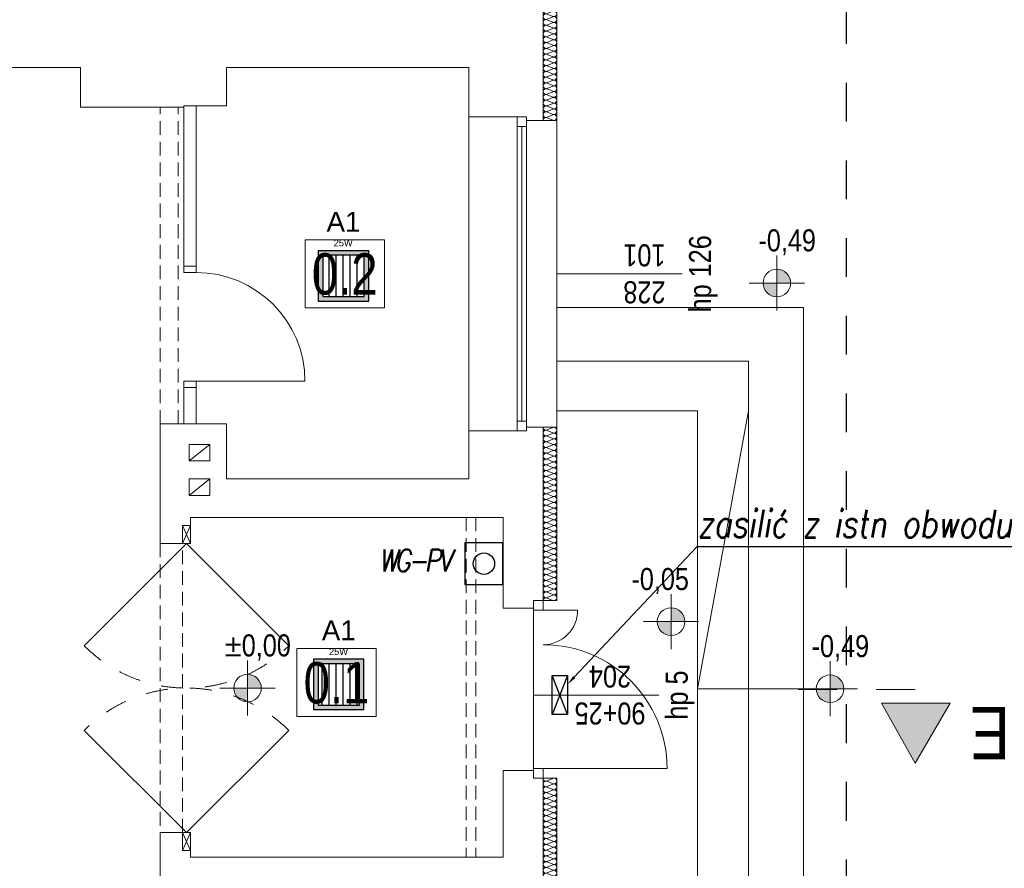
# Model space of a CAD drawing. Extents: x -635870 to -372006, y -44437 to 104716.
# Tile 206 of 221: x -475731 to -468582, y 32205 to 38371. Entities that reach past the tile are written whole.
import ezdxf
from ezdxf import colors
from ezdxf.entities.mleader import LeaderData, LeaderLine
from ezdxf.enums import TextEntityAlignment as Align
from ezdxf.math import Vec2, Vec3

# ---------------------------------------------------------------- set-up
doc = ezdxf.new("R2010")
doc.units = 0
doc.header["$MEASUREMENT"] = 0
for name, pattern in [('Dashed', [564.444447, 282.222223, -282.222223]), ('Krawędzie ukryte', [150, 100, -50]), ('Przerywana', [320, 160, -160])]:
    doc.linetypes.add(name, pattern=pattern)
doc.layers.get('0').update_dxf_attribs({"color": 252})
for name, color, linetype in [('!OSWIETLENIE-LL', 1, 'Continuous'), ('Inwent Izolacje', 252, 'Continuous'), ('INWENT RZĘDNE', 252, 'Continuous')]:
    doc.layers.add(name, color=color, linetype=linetype)
for name, color, linetype, lineweight in [('$ IE INSTALACJA ELEKTRYCZNA', 1, 'Continuous', 30), ('$ IE_OPISY', 7, 'Continuous', 25), ('Inwent Izolacje_Nr_Pióra__2', 252, 'Continuous', 13), ('INWENT KONST. DREWNIANA_Nr_Pióra__21', 252, 'Continuous', 9), ('INWENT OPISY_Nr_Pióra__21', 252, 'Continuous', 9), ('INWENT OPISY_Nr_Pióra__41', 252, 'Continuous', 15), ('INWENT RZĘDNE_Nr_Pióra__21', 252, 'Continuous', 9), ('INWENT. DRZWI_Nr_Pióra__5', 252, 'Continuous', 13), ('INWENT. OKNA_Nr_Pióra__21', 252, 'Continuous', 9), ('INWENT. OKNA_Nr_Pióra__5', 252, 'Continuous', 13), ('INWENT.ŚCIANY_Nr_Pióra__1', 252, 'Continuous', 25), ('INWENT.ŚCIANY_Nr_Pióra__20', 252, 'Continuous', 60), ('INWENT.ŚCIANY_Nr_Pióra__21', 252, 'Continuous', 9), ('INWENT.ŚCIANY_Nr_Pióra__3', 252, 'Continuous', 13), ('Istniejące schody_Nr_Pióra__21', 252, 'Continuous', 9), ('Istniejące stropy_Nr_Pióra__5', 252, 'Continuous', 13)]:
    doc.layers.add(name, color=color, linetype=linetype, lineweight=lineweight)
doc.styles.add('GENERATED_STYLE_1', font='ARIALN.TTF')
doc.styles.add('GENERATED_STYLE_3', font='ARIALN.TTF')
doc.styles.add('GENERATED_STYLE_5', font='ARIALN.TTF')
doc.styles.add('ROMANS', font='romans.shx', dxfattribs={"width": 0.85})
doc.styles.get("Standard").update_dxf_attribs({"font": 'arial.ttf', "bigfont": 'BIGFONT.SHX'})

# ---------------------------------------------------------------- blocks, each defined once
blk = doc.blocks.new('wyłacznik p.poż.')
at = {"layer": '$ IE INSTALACJA ELEKTRYCZNA', "ltscale": 0.5}
for p, q in [((735.6913, 190.623), (735.6913, 190.3225)), ((735.9672, 190.623), (735.6913, 190.623)), ((735.9672, 190.3225), (735.9672, 190.623)), ((735.6913, 190.3225), (735.9672, 190.3225))]:
    blk.add_line(p, q, dxfattribs=at)
at = {"layer": '$ IE INSTALACJA ELEKTRYCZNA', "color": 7, "ltscale": 0.5}
blk.add_circle((735.8293, 190.4728), 0.0778, dxfattribs=at)
blk = doc.blocks.new('Izolacja cieplna 14_150', base_point=(-471930.2, 38644.5))
at = {"layer": 'Inwent Izolacje_Nr_Pióra__2', "linetype": 'Continuous'}
for p, q in [((-471860, 38642.8), (-471900.4, 38625.4)), ((-471900.4, 38621.8), (-471860, 38604.4)), ((-471860, 38600.9), (-471900.4, 38583.5)), ((-471900.4, 38580), (-471860, 38562.5)), ((-471860, 38559), (-471900.4, 38541.6)), ((-471900.4, 38538.1), (-471860, 38520.7)), ((-471860, 38517.2), (-471900.4, 38499.7)), ((-471900.4, 38496.2), (-471860, 38478.8)), ((-471860, 38475.3), (-471900.4, 38457.9)), ((-471900.4, 38454.3), (-471860, 38436.9)), ((-471860, 38433.4), (-471900.4, 38416)), ((-471900.4, 38412.5), (-471860, 38395)), ((-471860, 38391.5), (-471900.4, 38374.1)), ((-471900.4, 38370.6), (-471860, 38353.2)), ((-471860, 38349.7), (-471900.4, 38332.2)), ((-471900.4, 38328.7), (-471860, 38311.3)), ((-471860, 38307.8), (-471900.4, 38290.4)), ((-471900.4, 38286.8), (-471860, 38269.4)), ((-471860, 38265.9), (-471900.4, 38248.5)), ((-471900.4, 38245), (-471860, 38227.5)), ((-471860, 38224), (-471900.4, 38206.6)), ((-471900.4, 38203.1), (-471860, 38185.7)), ((-471860, 38182.2), (-471900.4, 38164.7)), ((-471900.4, 38161.2), (-471860, 38143.8)), ((-471860, 38140.3), (-471900.4, 38122.9)), ((-471900.4, 38119.3), (-471860, 38101.9)), ((-471860, 38098.4), (-471900.4, 38081)), ((-471900.4, 38077.5), (-471860, 38060)), ((-471860, 38056.5), (-471900.4, 38039.1)), ((-471900.4, 38035.6), (-471860, 38018.2)), ((-471860, 38014.7), (-471900.4, 37997.2)), ((-471900.4, 37993.7), (-471860, 37976.3)), ((-471860, 37972.8), (-471900.4, 37955.4)), ((-471900.4, 37951.8), (-471860, 37934.4)), ((-471860, 37930.9), (-471900.4, 37913.5)), ((-471900.4, 37910), (-471860, 37892.5)), ((-471860, 37889), (-471900.4, 37871.6)), ((-471900.4, 37868.1), (-471860, 37850.7)), ((-471860, 37847.2), (-471900.4, 37829.7)), ((-471900.4, 37826.2), (-471860, 37808.8)), ((-471860, 37805.3), (-471900.4, 37787.9)), ((-471900.4, 37784.3), (-471860, 37766.9)), ((-471860, 37763.4), (-471900.4, 37746)), ((-471900.4, 37742.5), (-471860, 37725)), ((-471860, 37721.5), (-471900.4, 37704.1)), ((-471900.4, 37700.6), (-471860, 37683.2)), ((-471860, 37679.7), (-471900.4, 37662.2)), ((-471900.4, 37658.7), (-471860, 37641.3))]:
    blk.add_line(p, q, dxfattribs=at)
for centre, start_param, end_param in [((-471908.9, 38602.7), 1.158004, 5.125183), ((-471908.9, 38644.5), 3.141593, 5.125182), ((-471851.5, 38623.6), 4.299595, 8.266775), ((-471908.9, 38560.8), 1.158004, 5.125183), ((-471908.9, 38518.9), 1.158004, 5.125183), ((-471851.5, 38581.7), 4.299595, 8.266775), ((-471851.5, 38539.9), 4.299595, 8.266775), ((-471908.9, 38477), 1.158004, 5.125183), ((-471851.5, 38498), 4.299595, 8.266775), ((-471851.5, 38456.1), 4.299595, 8.266775), ((-471908.9, 38435.2), 1.158004, 5.125183), ((-471908.9, 38393.3), 1.158004, 5.125183), ((-471851.5, 38414.2), 4.299595, 8.266775), ((-471851.5, 38372.4), 4.299595, 8.266775), ((-471908.9, 38351.4), 1.158004, 5.125183), ((-471908.9, 38309.5), 1.158004, 5.125183), ((-471851.5, 38330.5), 4.299595, 8.266775), ((-471908.9, 38267.7), 1.158004, 5.125183), ((-471851.5, 38288.6), 4.299595, 8.266775), ((-471851.5, 38246.7), 4.299595, 8.266775), ((-471908.9, 38225.8), 1.158004, 5.125183), ((-471908.9, 38183.9), 1.158004, 5.125183), ((-471851.5, 38204.9), 4.299595, 8.266775), ((-471851.5, 38163), 4.299595, 8.266775), ((-471908.9, 38142), 1.158004, 5.125183), ((-471908.9, 38100.2), 1.158004, 5.125183), ((-471851.5, 38121.1), 4.299595, 8.266775), ((-471908.9, 38058.3), 1.158004, 5.125183), ((-471908.9, 38016.4), 1.158004, 5.125183), ((-471851.5, 38079.2), 4.299595, 8.266775), ((-471851.5, 38037.4), 4.299595, 8.266775), ((-471908.9, 37974.5), 1.158004, 5.125183), ((-471851.5, 37995.5), 4.299595, 8.266775), ((-471851.5, 37953.6), 4.299595, 8.266775), ((-471908.9, 37932.7), 1.158004, 5.125183), ((-471908.9, 37890.8), 1.158004, 5.125183), ((-471851.5, 37911.7), 4.299595, 8.266775), ((-471851.5, 37869.9), 4.299595, 8.266775), ((-471908.9, 37848.9), 1.158004, 5.125183), ((-471908.9, 37807), 1.158004, 5.125183), ((-471851.5, 37828), 4.299595, 8.266775), ((-471908.9, 37765.2), 1.158004, 5.125183), ((-471851.5, 37786.1), 4.299595, 8.266775), ((-471851.5, 37744.2), 4.299595, 8.266775), ((-471908.9, 37723.3), 1.158004, 5.125183), ((-471908.9, 37681.4), 1.158004, 5.125183), ((-471851.5, 37702.4), 4.299595, 8.266775), ((-471851.5, 37660.5), 4.299595, 8.266775), ((-471908.9, 37639.5), 1.158004, 3.141593)]:
    blk.add_ellipse(centre, major_axis=(21.3, 0), ratio=0.984469, start_param=start_param, end_param=end_param, dxfattribs=at)
blk = doc.blocks.new('Izolacja cieplna 14_151', base_point=(-471930.2, 35409.5))
at = {"layer": 'Inwent Izolacje_Nr_Pióra__2', "linetype": 'Continuous'}
for p, q in [((-471860, 35407.8), (-471900.4, 35390.3)), ((-471900.4, 35386.8), (-471860, 35369.3)), ((-471860, 35365.8), (-471900.4, 35348.3)), ((-471900.4, 35344.8), (-471860, 35327.3)), ((-471860, 35323.8), (-471900.4, 35306.3)), ((-471900.4, 35302.8), (-471860, 35285.3)), ((-471860, 35281.8), (-471900.4, 35264.3)), ((-471900.4, 35260.8), (-471860, 35243.3)), ((-471860, 35239.8), (-471900.4, 35222.3)), ((-471900.4, 35218.8), (-471860, 35201.3)), ((-471860, 35197.8), (-471900.4, 35180.3)), ((-471900.4, 35176.8), (-471860, 35159.3)), ((-471860, 35155.8), (-471900.4, 35138.3)), ((-471900.4, 35134.8), (-471860, 35117.3)), ((-471860, 35113.8), (-471900.4, 35096.3)), ((-471900.4, 35092.8), (-471860, 35075.3)), ((-471860, 35071.8), (-471900.4, 35054.3)), ((-471900.4, 35050.8), (-471860, 35033.3)), ((-471860, 35029.8), (-471900.4, 35012.3)), ((-471900.4, 35008.8), (-471860, 34991.3)), ((-471860, 34987.8), (-471900.4, 34970.3)), ((-471900.4, 34966.8), (-471860, 34949.3)), ((-471860, 34945.8), (-471900.4, 34928.3)), ((-471900.4, 34924.8), (-471860, 34907.3)), ((-471860, 34903.8), (-471900.4, 34886.3)), ((-471900.4, 34882.8), (-471860, 34865.3)), ((-471860, 34861.8), (-471900.4, 34844.3)), ((-471900.4, 34840.8), (-471860, 34823.3)), ((-471860, 34819.8), (-471900.4, 34802.3)), ((-471900.4, 34798.8), (-471860, 34781.3)), ((-471860, 34777.8), (-471900.4, 34760.3)), ((-471900.4, 34756.8), (-471860, 34739.3)), ((-471860, 34735.8), (-471900.4, 34718.3)), ((-471900.4, 34714.8), (-471860, 34697.3)), ((-471860, 34693.8), (-471900.4, 34676.3)), ((-471900.4, 34672.8), (-471860, 34655.3)), ((-471860, 34651.8), (-471900.4, 34634.3)), ((-471900.4, 34630.8), (-471860, 34613.3)), ((-471860, 34609.8), (-471900.4, 34592.3)), ((-471900.4, 34588.8), (-471860, 34571.3)), ((-471860, 34567.8), (-471900.4, 34550.3)), ((-471900.4, 34546.8), (-471860, 34529.3)), ((-471860, 34525.8), (-471900.4, 34508.3)), ((-471900.4, 34504.8), (-471860, 34487.3)), ((-471860, 34483.8), (-471900.4, 34466.3)), ((-471900.4, 34462.8), (-471860, 34445.3)), ((-471860, 34441.8), (-471900.4, 34424.3)), ((-471900.4, 34420.8), (-471860, 34403.3)), ((-471860, 34399.8), (-471900.4, 34382.3)), ((-471900.4, 34378.8), (-471860, 34361.3)), ((-471860, 34357.8), (-471900.4, 34340.3)), ((-471900.4, 34336.8), (-471860, 34319.3)), ((-471860, 34315.8), (-471900.4, 34298.3)), ((-471900.4, 34294.8), (-471860, 34277.3)), ((-471860, 34273.8), (-471900.4, 34256.3)), ((-471900.4, 34252.8), (-471860, 34235.3)), ((-471860, 34231.8), (-471900.4, 34214.3)), ((-471900.4, 34210.8), (-471860, 34193.3)), ((-471860, 34189.8), (-471900.4, 34172.3)), ((-471900.4, 34168.8), (-471860, 34151.3))]:
    blk.add_line(p, q, dxfattribs=at)
for centre, start_param, end_param in [((-471908.9, 35367.5), 1.158004, 5.125183), ((-471908.9, 35409.5), 3.141593, 5.125182), ((-471851.5, 35388.5), 4.299595, 8.266775), ((-471908.9, 35325.5), 1.158004, 5.125183), ((-471851.5, 35346.5), 4.299595, 8.266775), ((-471851.5, 35304.5), 4.299595, 8.266775), ((-471908.9, 35283.5), 1.158004, 5.125183), ((-471908.9, 35241.5), 1.158004, 5.125183), ((-471851.5, 35262.5), 4.299595, 8.266775), ((-471908.9, 35199.5), 1.158004, 5.125183), ((-471908.9, 35157.5), 1.158004, 5.125183), ((-471851.5, 35220.5), 4.299595, 8.266775), ((-471851.5, 35178.5), 4.299595, 8.266775), ((-471908.9, 35115.5), 1.158004, 5.125183), ((-471851.5, 35136.5), 4.299595, 8.266775), ((-471851.5, 35094.5), 4.299595, 8.266775), ((-471908.9, 35073.5), 1.158004, 5.125183), ((-471908.9, 35031.5), 1.158004, 5.125183), ((-471851.5, 35052.5), 4.299595, 8.266775), ((-471851.5, 35010.5), 4.299595, 8.266775), ((-471908.9, 34989.5), 1.158004, 5.125183), ((-471908.9, 34947.5), 1.158004, 5.125183), ((-471851.5, 34968.5), 4.299595, 8.266775), ((-471908.9, 34905.5), 1.158004, 5.125183), ((-471851.5, 34926.5), 4.299595, 8.266775), ((-471851.5, 34884.5), 4.299595, 8.266775), ((-471908.9, 34863.5), 1.158004, 5.125183), ((-471908.9, 34821.5), 1.158004, 5.125183), ((-471851.5, 34842.5), 4.299595, 8.266775), ((-471851.5, 34800.5), 4.299595, 8.266775), ((-471908.9, 34779.5), 1.158004, 5.125183), ((-471908.9, 34737.5), 1.158004, 5.125183), ((-471851.5, 34758.5), 4.299595, 8.266775), ((-471908.9, 34695.5), 1.158004, 5.125183), ((-471908.9, 34653.5), 1.158004, 5.125183), ((-471851.5, 34716.5), 4.299595, 8.266775), ((-471851.5, 34674.5), 4.299595, 8.266775), ((-471908.9, 34611.5), 1.158004, 5.125183), ((-471851.5, 34632.5), 4.299595, 8.266775), ((-471851.5, 34590.5), 4.299595, 8.266775), ((-471908.9, 34569.5), 1.158004, 5.125183), ((-471908.9, 34527.5), 1.158004, 5.125183), ((-471851.5, 34548.5), 4.299595, 8.266775), ((-471908.9, 34485.5), 1.158004, 5.125183), ((-471908.9, 34443.5), 1.158004, 5.125183), ((-471851.5, 34506.5), 4.299595, 8.266775), ((-471851.5, 34464.5), 4.299595, 8.266775), ((-471908.9, 34401.5), 1.158004, 5.125183), ((-471851.5, 34422.5), 4.299595, 8.266775), ((-471851.5, 34380.5), 4.299595, 8.266775), ((-471908.9, 34359.5), 1.158004, 5.125183), ((-471908.9, 34317.5), 1.158004, 5.125183), ((-471851.5, 34338.5), 4.299595, 8.266775), ((-471851.5, 34296.5), 4.299595, 8.266775), ((-471908.9, 34275.5), 1.158004, 5.125183), ((-471908.9, 34233.5), 1.158004, 5.125183), ((-471851.5, 34254.5), 4.299595, 8.266775), ((-471908.9, 34191.5), 1.158004, 5.125183), ((-471851.5, 34212.5), 4.299595, 8.266775), ((-471851.5, 34170.5), 4.299595, 8.266775), ((-471908.9, 34149.5), 1.158004, 3.141593)]:
    blk.add_ellipse(centre, major_axis=(21.3, 0), ratio=0.987408, start_param=start_param, end_param=end_param, dxfattribs=at)
blk = doc.blocks.new('Izolacja cieplna 14_152', base_point=(-471930.2, 32859.5))
at = {"layer": 'Inwent Izolacje_Nr_Pióra__2', "linetype": 'Continuous'}
for p, q in [((-471860, 32857.8), (-471900.4, 32840.4)), ((-471900.4, 32836.9), (-471860, 32819.5)), ((-471860, 32815.9), (-471900.4, 32798.5)), ((-471900.4, 32795), (-471860, 32777.6)), ((-471860, 32774.1), (-471900.4, 32756.7)), ((-471900.4, 32753.2), (-471860, 32735.8)), ((-471860, 32732.3), (-471900.4, 32714.9)), ((-471900.4, 32711.4), (-471860, 32694)), ((-471860, 32690.4), (-471900.4, 32673)), ((-471900.4, 32669.5), (-471860, 32652.1)), ((-471860, 32648.6), (-471900.4, 32631.2)), ((-471900.4, 32627.7), (-471860, 32610.3)), ((-471860, 32606.8), (-471900.4, 32589.4)), ((-471900.4, 32585.9), (-471860, 32568.5)), ((-471860, 32564.9), (-471900.4, 32547.5)), ((-471900.4, 32544), (-471860, 32526.6)), ((-471860, 32523.1), (-471900.4, 32505.7)), ((-471900.4, 32502.2), (-471860, 32484.8)), ((-471860, 32481.3), (-471900.4, 32463.9)), ((-471900.4, 32460.4), (-471860, 32443)), ((-471860, 32439.4), (-471900.4, 32422)), ((-471900.4, 32418.5), (-471860, 32401.1)), ((-471860, 32397.6), (-471900.4, 32380.2)), ((-471900.4, 32376.7), (-471860, 32359.3)), ((-471860, 32355.8), (-471900.4, 32338.4)), ((-471900.4, 32334.9), (-471860, 32317.5)), ((-471860, 32313.9), (-471900.4, 32296.5)), ((-471900.4, 32293), (-471860, 32275.6)), ((-471860, 32272.1), (-471900.4, 32254.7)), ((-471900.4, 32251.2), (-471860, 32233.8)), ((-471860, 32230.3), (-471900.4, 32212.9)), ((-471900.4, 32209.4), (-471860, 32192)), ((-471860, 32188.4), (-471900.4, 32171)), ((-471900.4, 32167.5), (-471860, 32150.1)), ((-471860, 32146.6), (-471900.4, 32129.2)), ((-471900.4, 32125.7), (-471860, 32108.3)), ((-471860, 32104.8), (-471900.4, 32087.4)), ((-471900.4, 32083.9), (-471860, 32066.5)), ((-471860, 32062.9), (-471900.4, 32045.5)), ((-471900.4, 32042), (-471860, 32024.6)), ((-471860, 32021.1), (-471900.4, 32003.7)), ((-471900.4, 32000.2), (-471860, 31982.8)), ((-471860, 31979.3), (-471900.4, 31961.9)), ((-471900.4, 31958.4), (-471860, 31941)), ((-471860, 31937.4), (-471900.4, 31920)), ((-471900.4, 31916.5), (-471860, 31899.1)), ((-471860, 31895.6), (-471900.4, 31878.2)), ((-471900.4, 31874.7), (-471860, 31857.3)), ((-471860, 31853.8), (-471900.4, 31836.4)), ((-471900.4, 31832.9), (-471860, 31815.5)), ((-471860, 31811.9), (-471900.4, 31794.5)), ((-471900.4, 31791), (-471860, 31773.6)), ((-471860, 31770.1), (-471900.4, 31752.7)), ((-471900.4, 31749.2), (-471860, 31731.8)), ((-471860, 31728.3), (-471900.4, 31710.9)), ((-471900.4, 31707.4), (-471860, 31690)), ((-471860, 31686.4), (-471900.4, 31669)), ((-471900.4, 31665.5), (-471860, 31648.1)), ((-471860, 31644.6), (-471900.4, 31627.2)), ((-471900.4, 31623.7), (-471860, 31606.3))]:
    blk.add_line(p, q, dxfattribs=at)
for centre, start_param, end_param in [((-471908.9, 32817.7), 1.158004, 5.125183), ((-471908.9, 32859.5), 3.141593, 5.125182), ((-471851.5, 32838.6), 4.299595, 8.266775), ((-471851.5, 32796.8), 4.299595, 8.266775), ((-471908.9, 32775.9), 1.158004, 5.125183), ((-471908.9, 32734), 1.158004, 5.125183), ((-471851.5, 32755), 4.299595, 8.266775), ((-471908.9, 32692.2), 1.158004, 5.125183), ((-471908.9, 32650.4), 1.158004, 5.125183), ((-471851.5, 32713.1), 4.299595, 8.266775), ((-471851.5, 32671.3), 4.299595, 8.266775), ((-471908.9, 32608.5), 1.158004, 5.125183), ((-471851.5, 32629.5), 4.299595, 8.266775), ((-471851.5, 32587.6), 4.299595, 8.266775), ((-471908.9, 32566.7), 1.158004, 5.125183), ((-471908.9, 32524.9), 1.158004, 5.125183), ((-471851.5, 32545.8), 4.299595, 8.266775), ((-471908.9, 32483), 1.158004, 5.125183), ((-471908.9, 32441.2), 1.158004, 5.125183), ((-471851.5, 32504), 4.299595, 8.266775), ((-471851.5, 32462.1), 4.299595, 8.266775), ((-471908.9, 32399.4), 1.158004, 5.125183), ((-471851.5, 32420.3), 4.299595, 8.266775), ((-471851.5, 32378.5), 4.299595, 8.266775), ((-471908.9, 32357.5), 1.158004, 5.125183), ((-471908.9, 32315.7), 1.158004, 5.125183), ((-471851.5, 32336.6), 4.299595, 8.266775), ((-471851.5, 32294.8), 4.299595, 8.266775), ((-471908.9, 32273.9), 1.158004, 5.125183), ((-471908.9, 32232), 1.158004, 5.125183), ((-471851.5, 32253), 4.299595, 8.266775), ((-471908.9, 32190.2), 1.158004, 5.125183), ((-471851.5, 32211.1), 4.299595, 8.266775), ((-471851.5, 32169.3), 4.299595, 8.266775), ((-471908.9, 32148.4), 1.158004, 5.125183), ((-471908.9, 32106.5), 1.158004, 5.125183), ((-471851.5, 32127.5), 4.299595, 8.266775), ((-471851.5, 32085.6), 4.299595, 8.266775), ((-471908.9, 32064.7), 1.158004, 5.125183), ((-471908.9, 32022.9), 1.158004, 5.125183), ((-471851.5, 32043.8), 4.299595, 8.266775), ((-471908.9, 31981), 1.158004, 5.125183), ((-471908.9, 31939.2), 1.158004, 5.125183), ((-471851.5, 32002), 4.299595, 8.266775), ((-471851.5, 31960.1), 4.299595, 8.266775), ((-471908.9, 31897.4), 1.158004, 5.125183), ((-471851.5, 31918.3), 4.299595, 8.266775), ((-471851.5, 31876.5), 4.299595, 8.266775), ((-471908.9, 31855.5), 1.158004, 5.125183), ((-471908.9, 31813.7), 1.158004, 5.125183), ((-471851.5, 31834.6), 4.299595, 8.266775), ((-471851.5, 31792.8), 4.299595, 8.266775), ((-471908.9, 31771.9), 1.158004, 5.125183), ((-471908.9, 31730), 1.158004, 5.125183), ((-471851.5, 31751), 4.299595, 8.266775), ((-471908.9, 31688.2), 1.158004, 5.125183), ((-471851.5, 31709.1), 4.299595, 8.266775), ((-471851.5, 31667.3), 4.299595, 8.266775), ((-471908.9, 31646.4), 1.158004, 5.125183), ((-471908.9, 31604.5), 1.158004, 3.141593), ((-471851.5, 31625.5), 4.299595, 8.266775)]:
    blk.add_ellipse(centre, major_axis=(21.3, 0), ratio=0.98349, start_param=start_param, end_param=end_param, dxfattribs=at)
blk = doc.blocks.new('Koty wysokościowe_6', base_point=(-474076.8, 33514.5))
at = {"layer": 'INWENT RZĘDNE_Nr_Pióra__21', "linetype": 'Continuous'}
for points in [[(-474076.8, 33514.5), (-473976.8, 33514.5), (-473984.4, 33552.8), (-474006.1, 33585.2), (-474038.5, 33606.9), (-474076.8, 33614.5)], [(-474076.8, 33514.5), (-474176.8, 33514.5), (-474169.2, 33476.3), (-474147.5, 33443.8), (-474115.1, 33422.2), (-474076.8, 33414.5)]]:
    blk.add_hatch(color=256, dxfattribs=at).paths.add_polyline_path(points, flags=0)
for p, q in [((-474076.8, 33314.5), (-474076.8, 33714.5)), ((-474276.8, 33514.5), (-473876.8, 33514.5))]:
    blk.add_line(p, q, dxfattribs=at)
blk.add_circle((-474076.8, 33514.5), 100, dxfattribs=at)
at = {"layer": 'INWENT RZĘDNE_Nr_Pióra__21', "insert": (-474241.6, 33714.5), "char_height": 160, "attachment_point": 7, "style": 'GENERATED_STYLE_1'}
blk.add_mtext('{±0,00}', dxfattribs=at)
blk = doc.blocks.new('Koty wysokościowe_17', base_point=(-469847.2, 33509.5))
at = {"layer": 'INWENT RZĘDNE_Nr_Pióra__21', "linetype": 'Continuous'}
for points in [[(-469847.2, 33509.5), (-469747.2, 33509.5), (-469754.8, 33547.8), (-469776.5, 33580.2), (-469808.9, 33601.9), (-469847.2, 33609.5)], [(-469847.2, 33509.5), (-469947.2, 33509.5), (-469939.6, 33471.3), (-469917.9, 33438.8), (-469885.5, 33417.2), (-469847.2, 33409.5)]]:
    blk.add_hatch(color=256, dxfattribs=at).paths.add_polyline_path(points, flags=0)
for p, q in [((-469847.2, 33309.5), (-469847.2, 33709.5)), ((-470047.2, 33509.5), (-469647.2, 33509.5))]:
    blk.add_line(p, q, dxfattribs=at)
blk.add_circle((-469847.2, 33509.5), 100, dxfattribs=at)
at = {"layer": 'INWENT RZĘDNE_Nr_Pióra__21', "insert": (-469981.1, 33709.5), "char_height": 160, "attachment_point": 7, "style": 'GENERATED_STYLE_1'}
blk.add_mtext('{-0,49}', dxfattribs=at)
blk = doc.blocks.new('Koty wysokościowe_18', base_point=(-471001.6, 33996.9))
at = {"layer": 'INWENT RZĘDNE_Nr_Pióra__21', "linetype": 'Continuous'}
for points in [[(-471001.6, 33996.9), (-470901.6, 33996.9), (-470909.3, 34035.2), (-470930.9, 34067.7), (-470963.4, 34089.3), (-471001.6, 34096.9)], [(-471001.6, 33996.9), (-471101.6, 33996.9), (-471094, 33958.7), (-471072.4, 33926.2), (-471039.9, 33904.6), (-471001.6, 33896.9)]]:
    blk.add_hatch(color=256, dxfattribs=at).paths.add_polyline_path(points, flags=0)
for p, q in [((-471001.6, 33796.9), (-471001.6, 34196.9)), ((-471201.6, 33996.9), (-470801.6, 33996.9))]:
    blk.add_line(p, q, dxfattribs=at)
blk.add_circle((-471001.6, 33996.9), 100, dxfattribs=at)
at = {"layer": 'INWENT RZĘDNE_Nr_Pióra__21', "insert": (-471289.5, 34196.9), "char_height": 160, "attachment_point": 7, "style": 'GENERATED_STYLE_1'}
blk.add_mtext('{-0,05}', dxfattribs=at)
blk = doc.blocks.new('Koty wysokościowe_27', base_point=(-470233.3, 36457.8))
at = {"layer": 'INWENT RZĘDNE_Nr_Pióra__21', "linetype": 'Continuous'}
for points in [[(-470233.3, 36457.8), (-470133.3, 36457.8), (-470140.9, 36496.1), (-470162.6, 36528.5), (-470195.1, 36550.2), (-470233.3, 36557.8)], [(-470233.3, 36457.8), (-470333.3, 36457.8), (-470325.7, 36419.6), (-470304, 36387.1), (-470271.6, 36365.5), (-470233.3, 36357.8)]]:
    blk.add_hatch(color=256, dxfattribs=at).paths.add_polyline_path(points, flags=0)
for p, q in [((-470233.3, 36257.8), (-470233.3, 36657.8)), ((-470433.3, 36457.8), (-470033.3, 36457.8))]:
    blk.add_line(p, q, dxfattribs=at)
blk.add_circle((-470233.3, 36457.8), 100, dxfattribs=at)
at = {"layer": 'INWENT RZĘDNE_Nr_Pióra__21', "insert": (-470367.3, 36657.8), "char_height": 160, "attachment_point": 7, "style": 'GENERATED_STYLE_1'}
blk.add_mtext('{-0,49}', dxfattribs=at)
blk = doc.blocks.new('SQ300_1')
h = blk.add_hatch(color=256)
h.dxf.hatch_style = 1
h.paths.add_polyline_path([(-15.25, -15.25), (-15.25, 15.25), (15.25, 15.25), (15.25, -15.25)])
h.paths.add_polyline_path([(-12.5, -12.5), (-12.5, 12.5), (12.5, 12.5), (12.5, -12.5)], flags=16)
h = blk.add_hatch()
h.set_pattern_fill('ANSI31', color=256, scale=34, angle=45)
h.paths.add_polyline_path([(-12.5, -12.5), (-12.5, 12.5), (12.5, 12.5), (12.5, -12.5)])
for points in [[(-15.25, -15.25), (15.25, -15.25), (15.25, 15.25), (-15.25, 15.25)], [(-12.5, -12.5), (12.5, -12.5), (12.5, 12.5), (-12.5, 12.5)]]:
    blk.add_lwpolyline(points, close=True)
for tag, height, p in [('SYMBOL', 12, (0, 23.18)), ('MOC', 4, (-0.18, 16.69))]:
    blk.add_attdef(tag, text='', height=height).set_placement(p, align=Align.BOTTOM_CENTER)

msp = doc.modelspace()

# ---------------------------------------------------------------- hatches: boundary and pattern name
at = {"layer": 'INWENT OPISY_Nr_Pióra__21', "linetype": 'Continuous', "lineweight": 15}
msp.add_hatch(color=252, dxfattribs=at).paths.add_polyline_path([(-469230.2, 32968.3), (-469474.5, 33404.5), (-468974.5, 33404.5)], flags=0)

# ---------------------------------------------------------------- linework, layer by layer
at = {"layer": '!OSWIETLENIE-LL'}
msp.add_lwpolyline([(-471865.8, 33322.3), (-471865.8, 33605.1), (-471752.4, 33605.1), (-471752.4, 33322.3)], close=True, dxfattribs=at)
for points in [[(-471752.4, 33605.1), (-471865.8, 33322.3)], [(-471752.4, 33322.3), (-471865.8, 33605.1)]]:
    msp.add_lwpolyline(points, dxfattribs=at)
at = {"layer": 'INWENT KONST. DREWNIANA_Nr_Pióra__21', "color": 252, "linetype": 'Continuous', "lineweight": 15}
for p, q in [((-474350.2, 35284.5), (-474500.2, 35284.5)), ((-474500.2, 35164.5), (-474500.2, 35284.5)), ((-474500.2, 35164.5), (-474350.2, 35284.5)), ((-474350.2, 35164.5), (-474350.2, 35284.5)), ((-474350.2, 35164.5), (-474500.2, 35164.5)), ((-474500.2, 34914.5), (-474500.2, 35034.5)), ((-474350.2, 35034.5), (-474500.2, 35034.5)), ((-474500.2, 34914.5), (-474350.2, 35034.5)), ((-474350.2, 34914.5), (-474350.2, 35034.5)), ((-474350.2, 34914.5), (-474500.2, 34914.5))]:
    msp.add_line(p, q, dxfattribs=at)
at = {"layer": 'INWENT OPISY_Nr_Pióra__41', "color": 252, "linetype": 'Dashed', "lineweight": 15}
msp.add_line((-469230.2, 33504.5), (-470330.2, 33504.5), dxfattribs=at)
at = {"layer": 'INWENT OPISY_Nr_Pióra__41', "color": 252, "linetype": 'Continuous', "lineweight": 15}
for p, q in [((-469474.5, 33404.5), (-468974.5, 33404.5)), ((-469474.5, 33404.5), (-469230.2, 32968.3)), ((-469230.2, 32968.3), (-468974.5, 33404.5))]:
    msp.add_line(p, q, dxfattribs=at)
at = {"layer": 'INWENT. DRZWI_Nr_Pióra__5', "color": 252, "linetype": 'Continuous', "lineweight": 15}
for p, q in [((-474540.2, 36534.5), (-474540.2, 36579.5)), ((-474450.2, 36534.5), (-474540.2, 36534.5)), ((-474450.2, 36579.5), (-474450.2, 36534.5)), ((-474450.2, 35744.5), (-474540.2, 35744.5)), ((-474540.2, 35744.5), (-474540.2, 35699.5)), ((-474450.2, 35699.5), (-474450.2, 35744.5)), ((-474450.2, 35744.5), (-473660.2, 35744.5)), ((-474490.2, 34694.5), (-474550.2, 34694.5)), ((-474550.2, 34694.5), (-474550.2, 34564.5)), ((-474490.2, 34564.5), (-474550.2, 34694.5)), ((-474550.2, 34564.5), (-474490.2, 34694.5)), ((-474490.2, 34564.5), (-474490.2, 34694.5)), ((-474520.2, 34564.5), (-475262.6, 33822.1)), ((-474550.2, 34564.5), (-474490.2, 34564.5)), ((-474520.2, 34564.5), (-473777.7, 33822.1)), ((-472000.2, 34079.5), (-472000.2, 34149.5)), ((-472000.2, 34149.5), (-471930.2, 34149.5)), ((-471930.2, 34149.5), (-471930.2, 34079.5)), ((-471930.2, 34079.5), (-472000.2, 34079.5)), ((-471680.2, 34079.5), (-471930.2, 34079.5)), ((-474520.2, 32464.5), (-475262.6, 33207)), ((-474520.2, 32464.5), (-473777.7, 33207)), ((-472000.2, 32859.5), (-472000.2, 32929.5)), ((-472000.2, 32929.5), (-471930.2, 32929.5)), ((-471930.2, 32929.5), (-471930.2, 32859.5)), ((-471930.2, 32929.5), (-471030.2, 32929.5)), ((-471930.2, 32859.5), (-472000.2, 32859.5)), ((-474490.2, 32464.5), (-474550.2, 32464.5)), ((-474550.2, 32464.5), (-474550.2, 32334.5)), ((-474490.2, 32334.5), (-474550.2, 32464.5)), ((-474550.2, 32334.5), (-474490.2, 32464.5)), ((-474490.2, 32334.5), (-474490.2, 32464.5)), ((-474550.2, 32334.5), (-474490.2, 32334.5))]:
    msp.add_line(p, q, dxfattribs=at)
for centre, radius, start, end in [((-474450.2, 35744.5), 790, 0, 90), ((-471930.2, 34079.5), 250, 270, 0), ((-471930.2, 32929.5), 900, 0, 90)]:
    msp.add_arc(centre, radius, start, end, dxfattribs=at)
at = {"layer": 'INWENT. DRZWI_Nr_Pióra__5', "color": 252, "linetype": 'Przerywana', "lineweight": 15}
for centre, start, end in [((-474520.2, 34564.5), 225, 315), ((-474520.2, 32464.5), 45, 135)]:
    msp.add_arc(centre, 1050, start, end, dxfattribs=at)
at = {"layer": 'INWENT. OKNA_Nr_Pióra__5', "color": 252, "linetype": 'Continuous', "lineweight": 15}
for p, q in [((-472120.2, 35384.5), (-472120.2, 37664.5)), ((-472120.2, 37664.5), (-472050.2, 37664.5)), ((-472050.2, 35384.5), (-472050.2, 37664.5)), ((-472120.2, 37594.5), (-472050.2, 37594.5)), ((-472085.2, 35454.5), (-472085.2, 37594.5)), ((-471830.2, 36524.5), (-470920.2, 36524.5)), ((-472120.2, 35454.5), (-472050.2, 35454.5)), ((-472120.2, 35384.5), (-472050.2, 35384.5)), ((-472000.2, 33463.7), (-471090.2, 33463.7))]:
    msp.add_line(p, q, dxfattribs=at)
at = {"layer": 'INWENT.ŚCIANY_Nr_Pióra__1', "color": 252, "linetype": 'Continuous', "lineweight": 15}
for p, q in [((-471930.2, 38544.5), (-471930.2, 37639.5)), ((-478250.2, 38024.5), (-475290.2, 38024.5)), ((-475290.2, 38024.5), (-475290.2, 37734.5)), ((-475290.2, 37734.5), (-474540.2, 37734.5)), ((-474540.2, 37734.5), (-474540.2, 37744.5)), ((-472470.2, 37664.5), (-472050.2, 37664.5)), ((-472050.2, 37664.5), (-472050.2, 37639.5)), ((-472050.2, 37639.5), (-471930.2, 37639.5)), ((-474230.2, 35434.5), (-474710.2, 35434.5)), ((-474710.2, 35434.5), (-474710.2, 34564.5)), ((-474230.2, 35434.5), (-474230.2, 35034.5)), ((-472050.2, 35384.5), (-472050.2, 35409.5)), ((-472050.2, 35409.5), (-471930.2, 35409.5)), ((-471930.2, 34149.5), (-471930.2, 35409.5)), ((-472470.2, 35384.5), (-472050.2, 35384.5)), ((-474230.2, 35034.5), (-472470.2, 35034.5)), ((-474490.2, 34694.5), (-474490.2, 34754.5)), ((-474490.2, 34754.5), (-472220.2, 34754.5)), ((-472220.2, 34094.5), (-472220.2, 34754.5)), ((-474550.2, 34564.5), (-474550.2, 34694.5)), ((-474550.2, 34694.5), (-474490.2, 34694.5)), ((-474710.2, 34564.5), (-474550.2, 34564.5)), ((-472000.2, 34094.5), (-472000.2, 34149.5)), ((-472000.2, 34149.5), (-471930.2, 34149.5)), ((-472220.2, 34094.5), (-472000.2, 34094.5)), ((-472220.2, 32914.5), (-472000.2, 32914.5)), ((-472220.2, 32914.5), (-472220.2, 32284.5)), ((-472000.2, 32859.5), (-472000.2, 32914.5)), ((-472000.2, 32859.5), (-471930.2, 32859.5)), ((-471930.2, 31604.5), (-471930.2, 32859.5)), ((-474710.2, 32464.5), (-474550.2, 32464.5)), ((-474710.2, 32464.5), (-474710.2, 31584.5)), ((-474550.2, 32334.5), (-474550.2, 32464.5)), ((-474490.2, 32334.5), (-474550.2, 32334.5)), ((-474490.2, 32284.5), (-474490.2, 32334.5)), ((-472220.2, 32284.5), (-474490.2, 32284.5))]:
    msp.add_line(p, q, dxfattribs=at)
at = {"layer": 'INWENT.ŚCIANY_Nr_Pióra__20', "color": 252, "linetype": 'Dashed', "lineweight": 30}
msp.add_line((-469728.7, 27470.7), (-469728.7, 39214.5), dxfattribs=at)
at = {"layer": 'INWENT.ŚCIANY_Nr_Pióra__20', "color": 252, "linetype": 'Continuous', "lineweight": 15}
for p, q in [((-474230.2, 37744.5), (-474230.2, 38024.5)), ((-474230.2, 38024.5), (-472470.2, 38024.5)), ((-472470.2, 38024.5), (-472470.2, 37664.5)), ((-474540.2, 37744.5), (-474230.2, 37744.5)), ((-472470.2, 35384.5), (-472470.2, 37664.5)), ((-472470.2, 35034.5), (-472470.2, 35384.5))]:
    msp.add_line(p, q, dxfattribs=at)
at = {"layer": 'INWENT.ŚCIANY_Nr_Pióra__21', "color": 252, "linetype": 'Continuous', "lineweight": 15}
for p, q in [((-474540.2, 37744.5), (-474540.2, 36579.5)), ((-474450.2, 37744.5), (-474450.2, 36579.5)), ((-471830.2, 35409.5), (-471830.2, 37639.5)), ((-474540.2, 36579.5), (-474450.2, 36579.5)), ((-474540.2, 35699.5), (-474450.2, 35699.5)), ((-474540.2, 35699.5), (-474540.2, 35434.5)), ((-474450.2, 35699.5), (-474450.2, 35434.5)), ((-472000.2, 32859.5), (-472000.2, 34149.5))]:
    msp.add_line(p, q, dxfattribs=at)
at = {"layer": 'INWENT.ŚCIANY_Nr_Pióra__3', "color": 252, "linetype": 'Continuous', "lineweight": 15}
for p, q in [((-471830.2, 38644.5), (-471830.2, 37639.5)), ((-471930.2, 37639.5), (-471830.2, 37639.5)), ((-471930.2, 35409.5), (-471830.2, 35409.5)), ((-471830.2, 34149.5), (-471830.2, 35409.5)), ((-471930.2, 34149.5), (-471830.2, 34149.5)), ((-471930.2, 32859.5), (-471830.2, 32859.5)), ((-471830.2, 31604.5), (-471830.2, 32859.5))]:
    msp.add_line(p, q, dxfattribs=at)
at = {"layer": 'Istniejące schody_Nr_Pióra__21', "color": 252, "linetype": 'Continuous', "lineweight": 15}
for p, q in [((-471830.2, 36279.5), (-470040.2, 36279.5)), ((-470040.2, 36279.5), (-470040.2, 30739.5)), ((-471830.2, 35889.5), (-470440.2, 35889.5)), ((-470440.2, 35889.5), (-470440.2, 31119.5)), ((-471830.2, 35529.5), (-470810.2, 35529.5)), ((-470810.2, 35529.5), (-470810.2, 31489.5)), ((-470810.2, 33509.5), (-470440.2, 35529.5)), ((-470040.2, 33509.5), (-470810.2, 33509.5))]:
    msp.add_line(p, q, dxfattribs=at)
at = {"layer": 'Istniejące stropy_Nr_Pióra__5', "color": 252, "linetype": 'Krawędzie ukryte', "lineweight": 15}
for p, q in [((-474710.2, 35434.5), (-474710.2, 37734.5)), ((-474580.2, 35434.5), (-474580.2, 37734.5)), ((-472490.2, 34754.5), (-472490.2, 32284.5)), ((-472420.2, 34754.5), (-472420.2, 32284.5)), ((-474710.2, 34564.5), (-474710.2, 32464.5)), ((-474550.2, 32464.5), (-474550.2, 34564.5))]:
    msp.add_line(p, q, dxfattribs=at)

# ---------------------------------------------------------------- block references
at = {"layer": '$ IE INSTALACJA ELEKTRYCZNA', "color": 7, "xscale": 999.9999999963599, "yscale": 999.9999999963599, "zscale": 999.9999999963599}
msp.add_blockref('wyłacznik p.poż.', (-1208189.9, -156054.4), dxfattribs=at)
at = {"layer": 'Inwent Izolacje', "color": 252, "linetype": 'Continuous', "lineweight": 15}
for name, p in [('Izolacja cieplna 14_150', (-471930.2, 38644.5)), ('Izolacja cieplna 14_151', (-471930.2, 35409.5)), ('Izolacja cieplna 14_152', (-471930.2, 32859.5))]:
    msp.add_blockref(name, p, dxfattribs=at)
at = {"layer": 'INWENT RZĘDNE', "color": 252, "lineweight": 15}
for name, p in [('Koty wysokościowe_27', (-470233.3, 36457.8)), ('Koty wysokościowe_18', (-471001.6, 33996.9)), ('Koty wysokościowe_6', (-474076.8, 33514.5)), ('Koty wysokościowe_17', (-469847.2, 33509.5))]:
    msp.add_blockref(name, p, dxfattribs=at)

# ---------------------------------------------------------------- texts
at = {"layer": '$ IE_OPISY', "color": 7, "lineweight": 30, "insert": (-473120.4, 34521.3), "char_height": 160, "attachment_point": 1, "rotation": 0.07001, "line_spacing_factor": 0.75, "style": 'ROMANS'}
msp.add_mtext_dynamic_manual_height_columns('{\\Q10;\\W0.8;\\T0.85;WG-PV}', width=3.046, gutter_width=1, heights=[0], dxfattribs=at)
at = {"layer": 'INWENT OPISY_Nr_Pióra__21', "color": 252, "linetype": 'Continuous', "lineweight": 15, "insert": (-468685.9, 32997.5), "char_height": 380, "attachment_point": 2, "rotation": 180, "style": 'GENERATED_STYLE_5'}
msp.add_mtext('{E}', dxfattribs=at)
at = {"layer": 'INWENT. OKNA_Nr_Pióra__21', "color": 252, "linetype": 'Continuous', "lineweight": 15, "char_height": 160, "attachment_point": 2, "rotation": 90, "style": 'GENERATED_STYLE_5'}
for s, insert in [('{hp 126}', (-470870.8, 36524.5)), ('{hp 5}', (-471040.2, 33463.7))]:
    msp.add_mtext(s, dxfattribs=dict(at, insert=insert))
at = {"layer": 'INWENT. OKNA_Nr_Pióra__21', "color": 252, "linetype": 'Continuous', "lineweight": 15, "char_height": 160, "width": 709.227, "attachment_point": 2, "rotation": 180, "line_spacing_factor": 1.007581, "style": 'GENERATED_STYLE_5'}
for s, insert in [('{228\\P101}', (-471195.2, 36310.4)), ('{90+25\\P204}', (-471444.8, 33249.6))]:
    msp.add_mtext(s, dxfattribs=dict(at, insert=insert))

# ---------------------------------------------------------------- leaders
at = {"layer": '$ IE_OPISY', "color": 7, "lineweight": 30}
ml = msp.add_multileader_mtext('Standard', dxfattribs=at)
ml.set_content('\\Q10;\\W0.8;zasilić z istn obwodu oświetleniowego', color=7, style='ROMANS')
ml.set_leader_properties()
ml.build(insert=Vec2(0, 0))
ml.multileader.update_dxf_attribs({"text_left_attachment_type": 6, "text_right_attachment_type": 6, "dogleg_length": 0.36, "arrow_head_size": 70})
ctx = ml.context
ctx.base_point, ctx.char_height, ctx.arrow_head_size, ctx.landing_gap_size, ctx.plane_origin = Vec3(-470811.1, 34542.7), 200, 70, 0.9, Vec3(-498649.2, 35242.7)
ctx.left_attachment, ctx.right_attachment = 6, 6
notes = []
notes.append((ctx, [(0, (1, 1, 0), (-470811.4, 34542.7), (1, 0), 0.36, [(0, [(-471752.4, 33543)], 0, [])])]))
ctx.mtext.insert, ctx.mtext.rotation, ctx.mtext.width, ctx.mtext.defined_height, ctx.mtext.flow_direction = Vec3(-470810.2, 34809.3), 6.283185, 4429.801, 382.9, 5
for ctx, leaders in notes:
    for number, flags, end, landing, length, lines in leaders:
        leader = LeaderData()
        leader.index, (leader.has_last_leader_line, leader.has_dogleg_vector, leader.attachment_direction) = number, flags
        leader.last_leader_point, leader.dogleg_vector, leader.dogleg_length = Vec3(end), Vec3(landing), length
        for number, points, colour, breaks in lines:
            line = LeaderLine()
            line.index, line.vertices, line.color, line.breaks = number, Vec3.list(points), colors.encode_raw_color(colour), breaks
            leader.lines.append(line)
        ctx.leaders.append(leader)

# ---------------------------------------------------------------- next in the draw order: wipeouts: each hides what was drawn before it
at = {"color": 252, "linetype": 'Continuous', "lineweight": 15, "ltscale": 1899113.469247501}
msp.add_wipeout([(-473659.3, 36771.6), (-473083.3, 36771.6), (-473083.3, 36277.5), (-473659.3, 36277.5)], dxfattribs=at).dxf.layer = 'INWENT OPISY_Nr_Pióra__21'
at = {"color": 252, "linetype": 'Continuous', "lineweight": 15, "ltscale": 1898474.093193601}
msp.add_wipeout([(-473718.9, 33801), (-473142.9, 33801), (-473142.9, 33306.9), (-473718.9, 33306.9)], dxfattribs=at).dxf.layer = 'INWENT OPISY_Nr_Pióra__21'

# ---------------------------------------------------------------- next in the draw order: linework, layer by layer
at = {"layer": 'INWENT OPISY_Nr_Pióra__21', "color": 252, "linetype": 'Continuous', "lineweight": 15, "flags": 128}
for points in [[(-473659.3, 36771.6), (-473083.3, 36771.6), (-473083.3, 36277.5), (-473659.3, 36277.5)], [(-473718.9, 33801), (-473142.9, 33801), (-473142.9, 33306.9), (-473718.9, 33306.9)]]:
    msp.add_lwpolyline(points, close=True, dxfattribs=at)

# ---------------------------------------------------------------- next in the draw order: block references
at = {"layer": '!OSWIETLENIE-LL', "xscale": 12, "yscale": 12, "zscale": 12}
for p in [(-473380.1, 36509.6), (-473414.2, 33540.6)]:
    msp.add_blockref('SQ300_1', p, dxfattribs=at).add_auto_attribs({'SYMBOL': 'A1', 'MOC': '25W'})

# ---------------------------------------------------------------- next in the draw order: texts
at = {"layer": 'INWENT OPISY_Nr_Pióra__21', "color": 252, "linetype": 'Continuous', "lineweight": 15, "char_height": 300, "attachment_point": 8, "style": 'GENERATED_STYLE_3'}
for s, insert in [('{0.2 }', (-473371.3, 36369.5)), ('{0.1 }', (-473430.9, 33398.8))]:
    msp.add_mtext(s, dxfattribs=dict(at, insert=insert))

doc.saveas('drawing.dxf')
